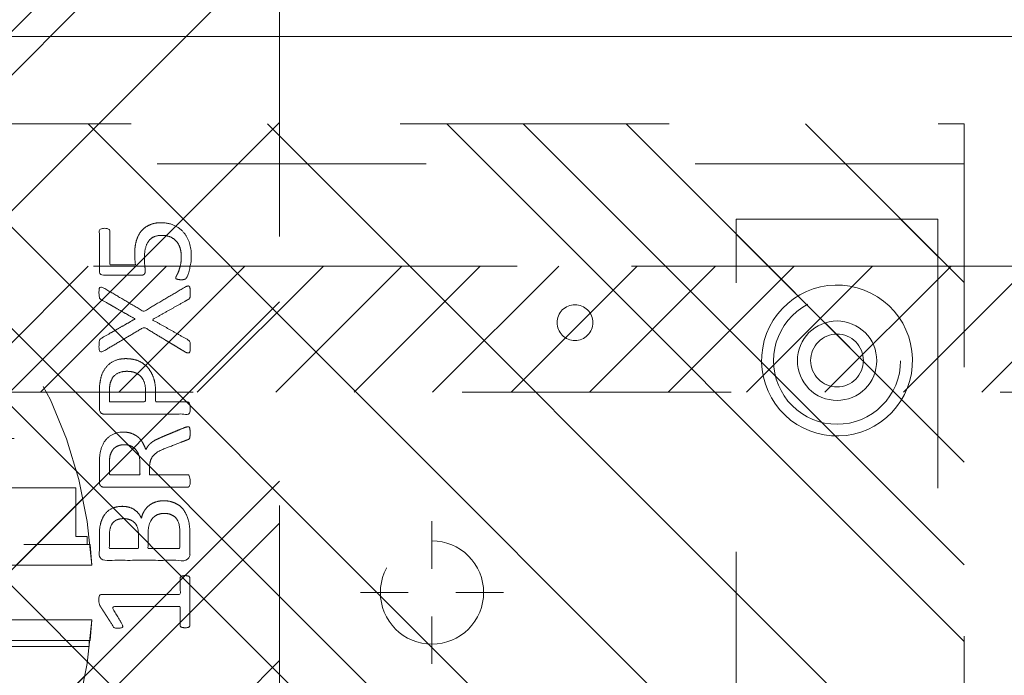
# Model space of a CAD drawing. Header units: inches. Extents: x -463 to -294, y -230 to 12.
# Tile 65 of 68: x -343.56 to -338.68, y 4.75 to 8. Entities that reach past the tile are written whole.
import ezdxf

# ---------------------------------------------------------------- set-up
doc = ezdxf.new("R2010")
doc.units = ezdxf.units.IN
doc.header["$LTSCALE"] = 32
doc.header["$MEASUREMENT"] = 0
doc.header["$PDMODE"] = 1
doc.header["$PDSIZE"] = -2
doc.linetypes.add('Dash Style-1', pattern=[0.083328, 0.041656, -0.041672])
for name, color, linetype, lineweight in [('DashLine', 7, 'Dash Style-1', 13), ('DashLineFill', 7, 'Dash Style-1', 13), ('Drawing', 7, 'Continuous', 18), ('Metal-DeskStructure', 7, 'Continuous', 13), ('None', 7, 'Continuous', 18), ('SolidLine', 7, 'Continuous', 15), ('Wood_1-H', 7, 'Continuous', 13), ('Wood_1-V', 7, 'Continuous', 13)]:
    doc.layers.add(name, color=color, linetype=linetype, lineweight=lineweight)
doc.layers.add('Electrical', color=1, linetype='Dash Style-1', lineweight=15, true_color=0xff0000)
doc.layers.add('Metal_Black', color=7, linetype='Continuous', lineweight=13, true_color=0x4c4c4c)
pattern_1 = [(45, (0, 0), (-1.61302, 1.93572), []), (45, (-1.0608, 1.0608), (-0.472346, 0.416761), [])]

# ---------------------------------------------------------------- blocks, each defined once
blk = doc.blocks.new('Group-13')
at = {"layer": 'Wood_1-V'}
for points in [[(-2.0248, 22.8948), (27.9359, 22.8948), (-2.0248, 22.8948), (-2.0248, 22.8948)], [(-2.0248, 22.8948), (27.9359, 22.8948), (27.9359, 22.8948), (-2.0248, 22.8948)], [(-2.0248, 22.8948), (27.9359, 22.8948), (27.9359, 22.8948), (-2.0248, 22.8948), (-2.0248, 22.8948)], [(-2.0248, -48.8769), (27.9359, -48.8769), (27.9359, 22.8948), (-2.0248, 22.8948), (-2.0248, -48.8769)], [(-2.0248, 22.8948), (27.9359, 22.8948), (27.9359, -47.8139), (-2.0248, -47.8139), (-2.0248, 22.8948)]]:
    blk.add_lwpolyline(points, dxfattribs=at)
blk = doc.blocks.new('Group-23')
at = {"layer": 'Metal_Black', "color": 7}
for points, knots in [([(2.5417, 1.8328), (2.5767, 1.8328), (2.634, 1.8088), (2.6727, 1.7645), (2.693, 1.7036), (2.693, 1.6445), (2.6856, 1.6076), (2.6782, 1.5781), (2.669, 1.5596), (2.6653, 1.5541), (2.6598, 1.5523), (2.6543, 1.5504), (2.6446, 1.5504), (2.634, 1.5504), (2.6247, 1.5523), (2.6173, 1.5541), (2.6155, 1.5578), (2.6155, 1.5633), (2.6247, 1.5781), (2.634, 1.6021), (2.6432, 1.639), (2.6432, 1.687), (2.6321, 1.7257), (2.6081, 1.7534), (2.573, 1.77), (2.5251, 1.77), (2.4937, 1.7571), (2.4715, 1.7294), (2.4605, 1.6851), (2.4605, 1.6353), (2.4642, 1.6039), (2.4642, 1.5818), (2.4549, 1.5726), (2.3516, 1.5726), (2.2482, 1.5726), (2.2372, 1.5836), (2.2372, 1.6934), (2.2372, 1.7959), (2.2409, 1.7996), (2.2464, 1.8033), (2.2575, 1.8051), (2.2759, 1.8051), (2.2888, 1.7977), (2.2888, 1.7082), (2.2888, 1.6242), (2.3525, 1.6242), (2.4162, 1.6242), (2.4143, 1.6372), (2.4125, 1.663), (2.4125, 1.7184), (2.4309, 1.7756), (2.4642, 1.8125), (2.5121, 1.8328), (2.5417, 1.8328)], [0, 0, 0, 0.016248, 0.032495, 0.048743, 0.064991, 0.07474, 0.084488, 0.094237, 0.103985, 0.113734, 0.123483, 0.133231, 0.143955, 0.155653, 0.167352, 0.17905, 0.190748, 0.214145, 0.237542, 0.260938, 0.284335, 0.304389, 0.324444, 0.344498, 0.364552, 0.381743, 0.398934, 0.416124, 0.433315, 0.445134, 0.456952, 0.465394, 0.473836, 0.532936, 0.541379, 0.549822, 0.625104, 0.627919, 0.630733, 0.633547, 0.636362, 0.642928, 0.649495, 0.749089, 0.749089, 0.824606, 0.824606, 0.840082, 0.855558, 0.891668, 0.927779, 0.963889, 1, 1, 1]), ([(2.6635, 1.5144), (2.6709, 1.5181), (2.6801, 1.52), (2.6856, 1.5144), (2.6875, 1.4997), (2.6875, 1.4798), (2.6875, 1.4646), (2.6838, 1.4572), (2.6801, 1.4535), (2.6764, 1.4517), (2.5878, 1.4019), (2.4992, 1.352), (2.5878, 1.3022), (2.6764, 1.2524), (2.6801, 1.2505), (2.6838, 1.245), (2.6875, 1.2395), (2.6875, 1.2242), (2.6875, 1.2044), (2.6847, 1.185), (2.6709, 1.1878), (2.6635, 1.1915), (2.5611, 1.2533), (2.4586, 1.3151), (2.359, 1.2561), (2.2593, 1.197), (2.2519, 1.1933), (2.2381, 1.1906), (2.2353, 1.2099), (2.2353, 1.2339), (2.2372, 1.2468), (2.239, 1.2542), (2.2446, 1.2579), (2.2464, 1.2598), (2.3304, 1.3077), (2.4143, 1.3557), (2.3304, 1.4037), (2.2464, 1.4517), (2.2446, 1.4535), (2.239, 1.4554), (2.2372, 1.4628), (2.2353, 1.4738), (2.2353, 1.496), (2.2381, 1.5154), (2.2519, 1.5126), (2.2593, 1.5089), (2.3581, 1.4508), (2.4568, 1.3926), (2.5601, 1.4535), (2.6635, 1.5144)], [0, 0, 0, 0.005797, 0.011593, 0.01739, 0.023187, 0.027776, 0.031157, 0.034538, 0.03792, 0.03792, 0.121199, 0.121199, 0.204479, 0.204479, 0.20786, 0.211241, 0.214623, 0.219212, 0.225008, 0.236602, 0.242398, 0.242398, 0.326423, 0.326423, 0.407782, 0.407782, 0.413578, 0.425171, 0.430968, 0.435937, 0.440905, 0.445874, 0.450842, 0.450842, 0.634953, 0.634953, 0.819063, 0.819063, 0.824031, 0.829, 0.833968, 0.838937, 0.843905, 0.853843, 0.858811, 0.858811, 0.927786, 0.927786, 1, 1, 1]), ([(2.3682, 1.159), (2.4033, 1.159), (2.4568, 1.1368), (2.4937, 1.0962), (2.5158, 1.0372), (2.5158, 0.9698), (2.5158, 0.9449), (2.5961, 0.9449), (2.6801, 0.9449), (2.6838, 0.9412), (2.6856, 0.9338), (2.6875, 0.9227), (2.6875, 0.9061), (2.6856, 0.8951), (2.6838, 0.8877), (2.6801, 0.884), (2.4697, 0.884), (2.2501, 0.884), (2.2372, 0.8987), (2.2372, 0.956), (2.2372, 1.0187), (2.2409, 1.0445), (2.2482, 1.0814), (2.2704, 1.1184), (2.3018, 1.146), (2.3442, 1.159), (2.3682, 1.159)], [0, 0, 0, 0.066268, 0.132535, 0.198803, 0.26507, 0.303966, 0.303966, 0.429297, 0.43506, 0.440822, 0.446584, 0.452347, 0.456957, 0.461567, 0.466177, 0.470786, 0.728938, 0.745073, 0.761208, 0.845107, 0.870922, 0.896738, 0.922553, 0.948369, 0.974184, 1, 1, 1]), ([(2.3737, 1.0962), (2.3461, 1.0962), (2.3091, 1.0759), (2.2925, 1.0464), (2.287, 1.015), (2.287, 0.9716), (2.287, 0.9449), (2.3765, 0.9449), (2.466, 0.9449), (2.466, 0.9716), (2.466, 1.0242), (2.4531, 1.0611), (2.4273, 1.0851), (2.394, 1.0962), (2.3737, 1.0962)], [0, 0, 0, 0.053098, 0.106195, 0.159293, 0.212391, 0.297937, 0.297937, 0.584068, 0.584068, 0.669615, 0.752211, 0.834807, 0.917404, 1, 1, 1]), ([(2.6764, 0.821), (2.6801, 0.821), (2.6838, 0.8191), (2.6856, 0.8117), (2.6875, 0.7988), (2.6875, 0.7804), (2.6856, 0.7693), (2.6838, 0.7619), (2.6782, 0.7582), (2.6727, 0.7564), (2.6201, 0.7361), (2.5675, 0.7158), (2.5491, 0.7084), (2.5195, 0.6936), (2.4974, 0.6715), (2.4863, 0.642), (2.4863, 0.6023), (2.4863, 0.5829), (2.5814, 0.5829), (2.6801, 0.5829), (2.6838, 0.5792), (2.6856, 0.5718), (2.6875, 0.5608), (2.6875, 0.5441), (2.6856, 0.5331), (2.6838, 0.5257), (2.6801, 0.522), (2.4688, 0.522), (2.2482, 0.522), (2.2372, 0.5368), (2.2372, 0.5921), (2.2372, 0.6567), (2.239, 0.6789), (2.2409, 0.6881), (2.2446, 0.7139), (2.2649, 0.7545), (2.2944, 0.7804), (2.3331, 0.7951), (2.3774, 0.7951), (2.4143, 0.7822), (2.442, 0.7601), (2.4605, 0.7268), (2.4679, 0.7084), (2.4734, 0.7195), (2.4882, 0.7379), (2.5085, 0.7527), (2.5361, 0.7656), (2.5528, 0.773), (2.6017, 0.7933), (2.6506, 0.8136), (2.6635, 0.8191), (2.6746, 0.821), (2.6764, 0.821)], [0, 0, 0, 0.004018, 0.008035, 0.012053, 0.01607, 0.020088, 0.024105, 0.028123, 0.03214, 0.03214, 0.070951, 0.070951, 0.084634, 0.098317, 0.112001, 0.125684, 0.138745, 0.138745, 0.202807, 0.205295, 0.207782, 0.21027, 0.212758, 0.214748, 0.216739, 0.218729, 0.220719, 0.332671, 0.339637, 0.346603, 0.391882, 0.407555, 0.423229, 0.423229, 0.466696, 0.510164, 0.553631, 0.597099, 0.640566, 0.684033, 0.727501, 0.770968, 0.770968, 0.798042, 0.825115, 0.852188, 0.879262, 0.879262, 0.958132, 0.958132, 0.979066, 1, 1, 1]), ([(2.3627, 0.7324), (2.335, 0.7324), (2.2999, 0.7084), (2.2907, 0.6807), (2.2888, 0.6715), (2.287, 0.6493), (2.287, 0.6078), (2.287, 0.5829), (2.3627, 0.5829), (2.4383, 0.5829), (2.4383, 0.6115), (2.4383, 0.6641), (2.4273, 0.6973), (2.4051, 0.7213), (2.3774, 0.7324), (2.3627, 0.7324)], [0, 0, 0, 0.142515, 0.285031, 0.285031, 0.330993, 0.376955, 0.445899, 0.445899, 0.655281, 0.655281, 0.734439, 0.800829, 0.867219, 0.93361, 1, 1, 1]), ([(2.5564, 0.4546), (2.5786, 0.4546), (2.6137, 0.4436), (2.6432, 0.4251), (2.6635, 0.3974), (2.6856, 0.3476), (2.6856, 0.2406), (2.6856, 0.1741), (2.6746, 0.1594), (2.4614, 0.1594), (2.2482, 0.1594), (2.2372, 0.1741), (2.2372, 0.2323), (2.2372, 0.3236), (2.2538, 0.3753), (2.2815, 0.4085), (2.3239, 0.427), (2.3664, 0.427), (2.3959, 0.4196), (2.4199, 0.4048), (2.4402, 0.3808), (2.4457, 0.3679), (2.4494, 0.3864), (2.4679, 0.4177), (2.4955, 0.4417), (2.5343, 0.4546), (2.5564, 0.4546)], [0, 0, 0, 0.031455, 0.06291, 0.094366, 0.125821, 0.188731, 0.266159, 0.275837, 0.285516, 0.435531, 0.44521, 0.454888, 0.521427, 0.574659, 0.627891, 0.681123, 0.734355, 0.762747, 0.791139, 0.819531, 0.847924, 0.847924, 0.885943, 0.923962, 0.961981, 1, 1, 1]), ([(2.5601, 0.3919), (2.5398, 0.3919), (2.5103, 0.379), (2.49, 0.355), (2.4789, 0.3181), (2.4789, 0.2544), (2.4789, 0.2184), (2.5574, 0.2184), (2.6358, 0.2184), (2.6358, 0.2618), (2.6358, 0.3458), (2.6081, 0.379), (2.5786, 0.3919), (2.5601, 0.3919)], [0, 0, 0, 0.079156, 0.158312, 0.237468, 0.316624, 0.419526, 0.419526, 0.643799, 0.643799, 0.767809, 0.883905, 0.941952, 1, 1, 1]), ([(2.3571, 0.3661), (2.3405, 0.3661), (2.3147, 0.3568), (2.2962, 0.3365), (2.287, 0.3052), (2.287, 0.2498), (2.287, 0.2184), (2.359, 0.2184), (2.4309, 0.2184), (2.4309, 0.2526), (2.4309, 0.3089), (2.4199, 0.3384), (2.3996, 0.3568), (2.3719, 0.3661), (2.3571, 0.3661)], [0, 0, 0, 0.074499, 0.148998, 0.223496, 0.297995, 0.395417, 0.395417, 0.61891, 0.61891, 0.724928, 0.793696, 0.862464, 0.931232, 1, 1, 1]), ([(2.6616, 0.0835), (2.669, 0.0835), (2.6829, 0.0808), (2.6856, 0.0725), (2.6856, -0.0466), (2.6856, -0.1656), (2.6838, -0.1693), (2.6782, -0.173), (2.669, -0.1748), (2.6561, -0.1748), (2.6469, -0.173), (2.6413, -0.1711), (2.6376, -0.1656), (2.6376, -0.1167), (2.6376, -0.0696), (2.4679, -0.0696), (2.2981, -0.0696), (2.3239, -0.113), (2.3497, -0.1564), (2.3516, -0.1619), (2.3534, -0.1711), (2.3497, -0.1748), (2.3387, -0.1767), (2.3262, -0.1767), (2.3165, -0.1767), (2.311, -0.1748), (2.3073, -0.1711), (2.3055, -0.1674), (2.2722, -0.1158), (2.239, -0.0641), (2.2372, -0.0623), (2.2372, -0.0586), (2.2353, -0.053), (2.2353, -0.036), (2.2353, -0.018), (2.239, -0.0124), (2.2427, -0.0106), (2.4411, -0.0106), (2.6376, -0.0106), (2.6376, 0.03), (2.6376, 0.0743), (2.6413, 0.078), (2.6469, 0.0817), (2.6561, 0.0835), (2.6616, 0.0835)], [0, 0, 0, 0.00261, 0.007831, 0.010441, 0.176195, 0.178805, 0.181415, 0.184026, 0.186636, 0.188594, 0.190551, 0.192509, 0.194467, 0.244389, 0.244389, 0.424498, 0.424498, 0.47805, 0.47805, 0.484241, 0.490432, 0.496622, 0.502813, 0.507071, 0.510941, 0.514811, 0.518682, 0.518682, 0.576295, 0.576295, 0.578743, 0.58119, 0.583638, 0.590247, 0.593184, 0.596122, 0.599059, 0.911881, 0.911881, 0.976501, 0.982376, 0.988251, 0.994125, 1, 1, 1])]:
    blk.add_open_spline(points, degree=2, knots=knots, dxfattribs=at)
blk = doc.blocks.new('1BRPX5-Util_Bkt_Sm-F (2D)')
at = {"layer": 'DashLineFill', "linetype": 'Continuous', "lineweight": 13}
h = blk.add_hatch(dxfattribs=at)
h.set_pattern_fill('Steel', color=253, style=0, pattern_type=2)
h.set_pattern_definition(pattern_1)
edge = h.paths.add_edge_path()
edge.add_line((-4.4685, 4.4134), (-3.1299, 4.4134))
edge.add_line((-3.1299, 4.4134), (-3.1299, -1.8543))
edge.add_line((-3.1299, -1.8543), (-4.4685, -1.8543))
edge.add_line((-4.4685, -1.8543), (-4.4685, -1.9882))
edge.add_line((-4.4685, -1.9882), (-2.4213, -1.9882))
edge.add_line((-2.4213, -1.9882), (-2.4213, -2.3661))
edge.add_arc((-2.3031, -2.3661), 0.1181, 180, 270)
edge.add_line((-2.3031, -2.4843), (2.3031, -2.4843))
edge.add_arc((2.3031, -2.3661), 0.1181, 270, 360)
edge.add_line((2.4213, -2.3661), (2.4213, -1.9882))
edge.add_line((2.4213, -1.9882), (4.4685, -1.9882))
edge.add_line((4.4685, -1.9882), (4.4685, -1.8543))
edge.add_line((4.4685, -1.8543), (3.1299, -1.8543))
edge.add_line((3.1299, -1.8543), (3.1299, 4.4134))
edge.add_line((3.1299, 4.4134), (4.4685, 4.4134))
edge.add_line((4.4685, 4.4134), (4.4685, 4.5472))
edge.add_line((4.4685, 4.5472), (2.4213, 4.5472))
edge.add_line((2.4213, 4.5472), (2.4213, 4.9252))
edge.add_arc((2.3031, 4.9252), 0.1181, 0, 90)
edge.add_line((2.3031, 5.0433), (-2.3031, 5.0433))
edge.add_arc((-2.3031, 4.9252), 0.1181, 90, 180)
edge.add_line((-2.4213, 4.9252), (-2.4213, 4.5472))
edge.add_line((-2.4213, 4.5472), (-4.4685, 4.5472))
edge.add_line((-4.4685, 4.5472), (-4.4685, 4.4134))
at = {"layer": 'DashLineFill', "flags": 128}
blk.add_lwpolyline([(-4.4685, 4.4134), (-3.1299, 4.4134), (-3.1299, -1.8543), (-4.4685, -1.8543), (-4.4685, -1.9882), (-2.4213, -1.9882), (-2.4213, -2.3661, 0.414214), (-2.3031, -2.4843), (2.3031, -2.4843, 0.414214), (2.4213, -2.3661), (2.4213, -1.9882), (4.4685, -1.9882), (4.4685, -1.8543), (3.1299, -1.8543), (3.1299, 4.4134), (4.4685, 4.4134), (4.4685, 4.5472), (2.4213, 4.5472), (2.4213, 4.9252, 0.414214), (2.3031, 5.0433), (-2.3031, 5.0433, 0.414214), (-2.4213, 4.9252), (-2.4213, 4.5472), (-4.4685, 4.5472)], format="xyb", close=True, dxfattribs=at)
at = {"layer": 'Metal_Black', "color": 7}
blk.add_blockref('Group-23', (0, 0), dxfattribs=at)
blk = doc.blocks.new('Slate-LegBrace (2D)')
at = {"layer": 'DashLineFill', "linetype": 'Continuous', "lineweight": 13}
h = blk.add_hatch(dxfattribs=at)
h.set_pattern_fill('Steel', color=253, style=0, pattern_type=2)
h.set_pattern_definition(pattern_1)
edge = h.paths.add_edge_path()
edge.add_line((-2.1996, 0.1352), (-1.3748, 0.1352))
edge.add_arc((0, 0.0136), 1.3801, 5.0546, 174.9454, ccw=False)
edge.add_line((1.3748, 0.1352), (2.1997, 0.1352))
edge.add_arc((0.0001, 0.0171), 2.2028, 3.0731, 176.9269)
h = blk.add_hatch(dxfattribs=at)
h.set_pattern_fill('Steel', color=253, style=0, pattern_type=2)
h.set_pattern_definition(pattern_1)
edge = h.paths.add_edge_path()
edge.add_line((-2.1917, 0.2375), (-1.4637, 0.2375))
edge.add_arc((0.0001, 0.017), 1.4803, 8.5653, 171.4347, ccw=False)
edge.add_line((1.4639, 0.2375), (2.1918, 0.2375))
edge.add_line((2.1918, 0.2375), (2.1997, 0.1352))
edge.add_line((2.1997, 0.1352), (1.3748, 0.1352))
edge.add_arc((0, 0.0136), 1.3801, 5.0546, 174.9454)
edge.add_line((-1.3748, 0.1352), (-2.1996, 0.1352))
edge.add_line((-2.1996, 0.1352), (-2.1917, 0.2375))
h = blk.add_hatch(dxfattribs=at)
h.set_pattern_fill('Steel', color=253, style=0, pattern_type=2)
h.set_pattern_definition(pattern_1)
h.paths.add_polyline_path([(1.4777, -0.2676), (1.4777, -0.2375), (1.672, -0.2375), (1.672, -0.0258), (1.6758, -0.0258), (1.6758, 0.7034), (1.7348, 0.7625), (1.9292, 0.7625), (1.9883, 0.7034), (1.9883, -0.0258), (1.992, -0.0258), (1.992, -0.2375), (2.1863, -0.2375), (2.1863, -0.2676)])
h = blk.add_hatch(dxfattribs=at)
h.set_pattern_fill('Steel', color=253, style=0, pattern_type=2)
h.set_pattern_definition(pattern_1)
h.paths.add_polyline_path([(1.4869, 0.2375), (1.4869, 0.2775), (1.5428, 0.2775), (1.5428, 0.5188), (2.1212, 0.5188), (2.1212, 0.2775), (2.1771, 0.2775), (2.1771, 0.2375)])
h = blk.add_hatch(dxfattribs=at)
h.set_pattern_fill('Steel', color=253, style=0, pattern_type=2)
h.set_pattern_definition(pattern_1)
edge = h.paths.add_edge_path()
edge.add_line((-2.1996, -0.1352), (-1.3748, -0.1352))
edge.add_arc((0, -0.0136), 1.3801, 185.0546, 354.9454)
edge.add_line((1.3748, -0.1352), (2.1997, -0.1352))
edge.add_arc((0.0001, -0.0171), 2.2028, 183.0731, 356.9269, ccw=False)
h = blk.add_hatch(dxfattribs=at)
h.set_pattern_fill('Steel', color=253, style=0, pattern_type=2)
h.set_pattern_definition(pattern_1)
edge = h.paths.add_edge_path()
edge.add_line((2.1917, -0.2375), (1.4637, -0.2375))
edge.add_arc((-0.0001, -0.017), 1.4803, 188.5653, 351.4347, ccw=False)
edge.add_line((-1.4639, -0.2375), (-2.1918, -0.2375))
edge.add_line((-2.1918, -0.2375), (-2.1997, -0.1352))
edge.add_line((-2.1997, -0.1352), (-1.3748, -0.1352))
edge.add_arc((0, -0.0136), 1.3801, 185.0546, 354.9454)
edge.add_line((1.3748, -0.1352), (2.1996, -0.1352))
edge.add_line((2.1996, -0.1352), (2.1917, -0.2375))
at = {"layer": 'DashLineFill', "flags": 128}
for points in [[(-2.1996, 0.1352), (-1.3748, 0.1352, -0.915455), (1.3748, 0.1352), (2.1997, 0.1352, 0.947752)], [(-2.1917, 0.2375), (-1.4637, 0.2375, -0.860663), (1.4639, 0.2375), (2.1918, 0.2375), (2.1997, 0.1352), (1.3748, 0.1352, 0.915455), (-1.3748, 0.1352), (-2.1996, 0.1352)], [(2.1917, -0.2375), (1.4637, -0.2375, -0.860663), (-1.4639, -0.2375), (-2.1918, -0.2375), (-2.1997, -0.1352), (-1.3748, -0.1352, 0.915455), (1.3748, -0.1352), (2.1996, -0.1352)], [(-2.1996, -0.1352), (-1.3748, -0.1352, 0.915455), (1.3748, -0.1352), (2.1997, -0.1352, -0.947752)]]:
    blk.add_lwpolyline(points, format="xyb", close=True, dxfattribs=at)
for points in [[(1.4777, -0.2676), (1.4777, -0.2375), (1.672, -0.2375), (1.672, -0.0258), (1.6758, -0.0258), (1.6758, 0.7034), (1.7348, 0.7625), (1.9292, 0.7625), (1.9883, 0.7034), (1.9883, -0.0258), (1.992, -0.0258), (1.992, -0.2375), (2.1863, -0.2375), (2.1863, -0.2676)], [(1.4869, 0.2375), (1.4869, 0.2775), (1.5428, 0.2775), (1.5428, 0.5188), (2.1212, 0.5188), (2.1212, 0.2775), (2.1771, 0.2775), (2.1771, 0.2375)]]:
    blk.add_lwpolyline(points, close=True, dxfattribs=at)
blk = doc.blocks.new('Group-24')
at = {"layer": 'Wood_1-H', "color": 7}
for name in ['1BRPX5-Util_Bkt_Sm-F (2D)', 'Slate-LegBrace (2D)']:
    blk.add_blockref(name, (14.0579, 20.1389), dxfattribs=at)
blk = doc.blocks.new('Group-34')
at = {"layer": 'DashLine'}
for p, q in [((0.0002, 6.2205), (0.0002, 6.4567)), ((-0.1179, 6.1024), (-0.3541, 6.1024)), ((0.1183, 6.1024), (0.3545, 6.1024)), ((0.0002, 5.9843), (0.0002, 5.748))]:
    blk.add_line(p, q, dxfattribs=at)
at = {"layer": 'DashLine', "flags": 128}
blk.add_lwpolyline([(-0.2557, 6.1024), (-0.2545, 6.1274), (-0.2508, 6.1523), (-0.2447, 6.1766), (-0.2362, 6.2003), (-0.2255, 6.223), (-0.2126, 6.2445), (-0.1976, 6.2647), (-0.1808, 6.2833), (-0.1621, 6.3002), (-0.142, 6.3151), (-0.1204, 6.3281), (-0.0977, 6.3388), (-0.0741, 6.3472), (-0.0497, 6.3534), (-0.0249, 6.357), (0.0002, 6.3583), (0.0253, 6.357), (0.0501, 6.3534), (0.0745, 6.3472), (0.0981, 6.3388), (0.1208, 6.3281), (0.1424, 6.3151), (0.1625, 6.3002), (0.1812, 6.2833), (0.198, 6.2647), (0.213, 6.2445), (0.2259, 6.223), (0.2366, 6.2003), (0.2451, 6.1766), (0.2512, 6.1523), (0.2549, 6.1274), (0.2561, 6.1024), (0.2549, 6.0773), (0.2512, 6.0524), (0.2451, 6.0281), (0.2366, 6.0044), (0.2259, 5.9817), (0.213, 5.9602), (0.198, 5.94), (0.1812, 5.9214), (0.1625, 5.9045), (0.1424, 5.8896), (0.1208, 5.8767), (0.0981, 5.8659), (0.0745, 5.8575), (0.0501, 5.8514), (0.0253, 5.8477), (0.0002, 5.8465), (-0.0249, 5.8477), (-0.0497, 5.8514), (-0.0741, 5.8575), (-0.0977, 5.8659), (-0.1204, 5.8767), (-0.142, 5.8896), (-0.1621, 5.9045), (-0.1808, 5.9214), (-0.1976, 5.94), (-0.2126, 5.9602), (-0.2255, 5.9817), (-0.2362, 6.0044), (-0.2447, 6.0281), (-0.2508, 6.0524), (-0.2545, 6.0773)], close=True, dxfattribs=at)
blk = doc.blocks.new('1BRPT9-Bracket (2D)')
at = {"layer": 'DashLineFill', "linetype": 'Continuous', "lineweight": 13}
h = blk.add_hatch(dxfattribs=at)
h.set_pattern_fill('Steel', color=253, style=0, pattern_type=2)
h.set_pattern_definition(pattern_1)
edge = h.paths.add_edge_path()
edge.add_arc((1.6779, -8.4882), 0.252, 270, 360)
edge.add_line((1.9299, -8.4882), (1.9299, -7.4803))
edge.add_line((1.9299, -7.4803), (2.3236, -7.4803))
edge.add_line((2.3236, -7.4803), (2.3236, 7.4611))
edge.add_line((2.3236, 7.4611), (1.9299, 7.4803))
edge.add_line((1.9299, 7.4803), (1.9299, 8.4882))
edge.add_arc((1.6779, 8.4882), 0.252, 360, 450)
edge.add_line((1.6779, 8.7402), (-2.3221, 8.7402))
edge.add_line((-2.3221, 8.7402), (-2.3221, -8.7402))
edge.add_line((-2.3221, -8.7402), (1.6779, -8.7402))
h = blk.add_hatch(dxfattribs=at)
h.set_pattern_fill('Steel', color=253, style=0, pattern_type=2)
h.set_pattern_definition(pattern_1)
h.paths.add_polyline_path([(-1.1488, 8.4252), (-1.118, 8.4237), (-1.0874, 8.4191), (-1.0574, 8.4116), (-1.0283, 8.4012), (-1.0004, 8.388), (-0.9739, 8.3721), (-0.949, 8.3537), (-0.9261, 8.3329), (-0.9054, 8.31), (-0.887, 8.2852), (-0.8711, 8.2587), (-0.8579, 8.2308), (-0.8474, 8.2017), (-0.8399, 8.1717), (-0.8354, 8.1411), (-0.8339, 8.1102), (-0.8354, 8.0794), (-0.8399, 8.0488), (-0.8474, 8.0188), (-0.8579, 7.9897), (-0.8711, 7.9618), (-0.887, 7.9353), (-0.9054, 7.9104), (-0.9261, 7.8875), (-0.949, 7.8668), (-0.9739, 7.8484), (-1.0004, 7.8325), (-1.0283, 7.8193), (-1.0574, 7.8088), (-1.0874, 7.8013), (-1.118, 7.7968), (-1.1488, 7.7953), (-1.1797, 7.7968), (-1.2103, 7.8013), (-1.2403, 7.8088), (-1.2694, 7.8193), (-1.2973, 7.8325), (-1.3238, 7.8484), (-1.3486, 7.8668), (-1.3716, 7.8875), (-1.3923, 7.9104), (-1.4107, 7.9353), (-1.4266, 7.9618), (-1.4398, 7.9897), (-1.4502, 8.0188), (-1.4577, 8.0488), (-1.4623, 8.0794), (-1.4638, 8.1102), (-1.4623, 8.1411), (-1.4577, 8.1717), (-1.4502, 8.2017), (-1.4398, 8.2308), (-1.4266, 8.2587), (-1.4107, 8.2852), (-1.3923, 8.31), (-1.3716, 8.3329), (-1.3486, 8.3537), (-1.3238, 8.3721), (-1.2973, 8.388), (-1.2694, 8.4012), (-1.2403, 8.4116), (-1.2103, 8.4191), (-1.1797, 8.4237)])
h = blk.add_hatch(dxfattribs=at)
h.set_pattern_fill('Steel', color=253, style=0, pattern_type=2)
h.set_pattern_definition(pattern_1)
h.paths.add_polyline_path([(-1.1488, 8.3071), (-1.1295, 8.3061), (-1.1104, 8.3033), (-1.0917, 8.2986), (-1.0735, 8.2921), (-1.056, 8.2838), (-1.0395, 8.2739), (-1.024, 8.2624), (-1.0096, 8.2494), (-0.9967, 8.2351), (-0.9852, 8.2196), (-0.9752, 8.203), (-0.967, 8.1856), (-0.9605, 8.1674), (-0.9558, 8.1486), (-0.9529, 8.1295), (-0.952, 8.1102), (-0.9529, 8.0909), (-0.9558, 8.0718), (-0.9605, 8.0531), (-0.967, 8.0349), (-0.9752, 8.0174), (-0.9852, 8.0009), (-0.9967, 7.9854), (-1.0096, 7.971), (-1.024, 7.9581), (-1.0395, 7.9466), (-1.056, 7.9366), (-1.0735, 7.9284), (-1.0917, 7.9219), (-1.1104, 7.9172), (-1.1295, 7.9143), (-1.1488, 7.9134), (-1.1681, 7.9143), (-1.1872, 7.9172), (-1.206, 7.9219), (-1.2242, 7.9284), (-1.2416, 7.9366), (-1.2582, 7.9466), (-1.2737, 7.9581), (-1.288, 7.971), (-1.301, 7.9854), (-1.3125, 8.0009), (-1.3224, 8.0174), (-1.3307, 8.0349), (-1.3372, 8.0531), (-1.3419, 8.0718), (-1.3447, 8.0909), (-1.3457, 8.1102), (-1.3447, 8.1295), (-1.3419, 8.1486), (-1.3372, 8.1674), (-1.3307, 8.1856), (-1.3224, 8.203), (-1.3125, 8.2196), (-1.301, 8.2351), (-1.288, 8.2494), (-1.2737, 8.2624), (-1.2582, 8.2739), (-1.2416, 8.2838), (-1.2242, 8.2921), (-1.206, 8.2986), (-1.1872, 8.3033), (-1.1681, 8.3061)])
h = blk.add_hatch(dxfattribs=at)
h.set_pattern_fill('Steel', color=253, style=0, pattern_type=2)
h.set_pattern_definition(pattern_1)
h.paths.add_polyline_path([(-1.3378, 6.8996), (-1.3291, 6.8992), (-1.3205, 6.8979), (-1.3121, 6.8958), (-1.3039, 6.8929), (-1.2961, 6.8891), (-1.2886, 6.8847), (-1.2816, 6.8795), (-1.2752, 6.8737), (-1.2693, 6.8672), (-1.2642, 6.8602), (-1.2597, 6.8528), (-1.256, 6.8449), (-1.253, 6.8367), (-1.2509, 6.8283), (-1.2497, 6.8197), (-1.2492, 6.811), (-1.2497, 6.8023), (-1.2509, 6.7937), (-1.253, 6.7853), (-1.256, 6.7771), (-1.2597, 6.7693), (-1.2642, 6.7618), (-1.2693, 6.7548), (-1.2752, 6.7484), (-1.2816, 6.7425), (-1.2886, 6.7374), (-1.2961, 6.7329), (-1.3039, 6.7292), (-1.3121, 6.7263), (-1.3205, 6.7241), (-1.3291, 6.7229), (-1.3378, 6.7224), (-1.3465, 6.7229), (-1.3551, 6.7241), (-1.3635, 6.7263), (-1.3717, 6.7292), (-1.3796, 6.7329), (-1.387, 6.7374), (-1.394, 6.7425), (-1.4005, 6.7484), (-1.4063, 6.7548), (-1.4115, 6.7618), (-1.4159, 6.7693), (-1.4197, 6.7771), (-1.4226, 6.7853), (-1.4247, 6.7937), (-1.426, 6.8023), (-1.4264, 6.811), (-1.426, 6.8197), (-1.4247, 6.8283), (-1.4226, 6.8367), (-1.4197, 6.8449), (-1.4159, 6.8528), (-1.4115, 6.8602), (-1.4063, 6.8672), (-1.4005, 6.8737), (-1.394, 6.8795), (-1.387, 6.8847), (-1.3796, 6.8891), (-1.3717, 6.8929), (-1.3635, 6.8958), (-1.3551, 6.8979), (-1.3465, 6.8992)])
at = {"layer": 'DashLineFill'}
blk.add_line((-2.1252, 8.7402), (-2.1252, -8.7402), dxfattribs=at)
at = {"layer": 'DashLineFill', "flags": 128}
blk.add_lwpolyline([(1.6779, -8.7402, 0.414214), (1.9299, -8.4882), (1.9299, -7.4803), (2.3236, -7.4803), (2.3236, 7.4611), (1.9299, 7.4803), (1.9299, 8.4882, 0.414214), (1.6779, 8.7402), (-2.3221, 8.7402), (-2.3221, -8.7402)], format="xyb", close=True, dxfattribs=at)
for points in [[(-1.1488, 8.4252), (-1.118, 8.4237), (-1.0874, 8.4191), (-1.0574, 8.4116), (-1.0283, 8.4012), (-1.0004, 8.388), (-0.9739, 8.3721), (-0.949, 8.3537), (-0.9261, 8.3329), (-0.9054, 8.31), (-0.887, 8.2852), (-0.8711, 8.2587), (-0.8579, 8.2308), (-0.8474, 8.2017), (-0.8399, 8.1717), (-0.8354, 8.1411), (-0.8339, 8.1102), (-0.8354, 8.0794), (-0.8399, 8.0488), (-0.8474, 8.0188), (-0.8579, 7.9897), (-0.8711, 7.9618), (-0.887, 7.9353), (-0.9054, 7.9104), (-0.9261, 7.8875), (-0.949, 7.8668), (-0.9739, 7.8484), (-1.0004, 7.8325), (-1.0283, 7.8193), (-1.0574, 7.8088), (-1.0874, 7.8013), (-1.118, 7.7968), (-1.1488, 7.7953), (-1.1797, 7.7968), (-1.2103, 7.8013), (-1.2403, 7.8088), (-1.2694, 7.8193), (-1.2973, 7.8325), (-1.3238, 7.8484), (-1.3486, 7.8668), (-1.3716, 7.8875), (-1.3923, 7.9104), (-1.4107, 7.9353), (-1.4266, 7.9618), (-1.4398, 7.9897), (-1.4502, 8.0188), (-1.4577, 8.0488), (-1.4623, 8.0794), (-1.4638, 8.1102), (-1.4623, 8.1411), (-1.4577, 8.1717), (-1.4502, 8.2017), (-1.4398, 8.2308), (-1.4266, 8.2587), (-1.4107, 8.2852), (-1.3923, 8.31), (-1.3716, 8.3329), (-1.3486, 8.3537), (-1.3238, 8.3721), (-1.2973, 8.388), (-1.2694, 8.4012), (-1.2403, 8.4116), (-1.2103, 8.4191), (-1.1797, 8.4237)], [(-1.1488, 8.3071), (-1.1295, 8.3061), (-1.1104, 8.3033), (-1.0917, 8.2986), (-1.0735, 8.2921), (-1.056, 8.2838), (-1.0395, 8.2739), (-1.024, 8.2624), (-1.0096, 8.2494), (-0.9967, 8.2351), (-0.9852, 8.2196), (-0.9752, 8.203), (-0.967, 8.1856), (-0.9605, 8.1674), (-0.9558, 8.1486), (-0.9529, 8.1295), (-0.952, 8.1102), (-0.9529, 8.0909), (-0.9558, 8.0718), (-0.9605, 8.0531), (-0.967, 8.0349), (-0.9752, 8.0174), (-0.9852, 8.0009), (-0.9967, 7.9854), (-1.0096, 7.971), (-1.024, 7.9581), (-1.0395, 7.9466), (-1.056, 7.9366), (-1.0735, 7.9284), (-1.0917, 7.9219), (-1.1104, 7.9172), (-1.1295, 7.9143), (-1.1488, 7.9134), (-1.1681, 7.9143), (-1.1872, 7.9172), (-1.206, 7.9219), (-1.2242, 7.9284), (-1.2416, 7.9366), (-1.2582, 7.9466), (-1.2737, 7.9581), (-1.288, 7.971), (-1.301, 7.9854), (-1.3125, 8.0009), (-1.3224, 8.0174), (-1.3307, 8.0349), (-1.3372, 8.0531), (-1.3419, 8.0718), (-1.3447, 8.0909), (-1.3457, 8.1102), (-1.3447, 8.1295), (-1.3419, 8.1486), (-1.3372, 8.1674), (-1.3307, 8.1856), (-1.3224, 8.203), (-1.3125, 8.2196), (-1.301, 8.2351), (-1.288, 8.2494), (-1.2737, 8.2624), (-1.2582, 8.2739), (-1.2416, 8.2838), (-1.2242, 8.2921), (-1.206, 8.2986), (-1.1872, 8.3033), (-1.1681, 8.3061)], [(-1.3378, 6.8996), (-1.3291, 6.8992), (-1.3205, 6.8979), (-1.3121, 6.8958), (-1.3039, 6.8929), (-1.2961, 6.8891), (-1.2886, 6.8847), (-1.2816, 6.8795), (-1.2752, 6.8737), (-1.2693, 6.8672), (-1.2642, 6.8602), (-1.2597, 6.8528), (-1.256, 6.8449), (-1.253, 6.8367), (-1.2509, 6.8283), (-1.2497, 6.8197), (-1.2492, 6.811), (-1.2497, 6.8023), (-1.2509, 6.7937), (-1.253, 6.7853), (-1.256, 6.7771), (-1.2597, 6.7693), (-1.2642, 6.7618), (-1.2693, 6.7548), (-1.2752, 6.7484), (-1.2816, 6.7425), (-1.2886, 6.7374), (-1.2961, 6.7329), (-1.3039, 6.7292), (-1.3121, 6.7263), (-1.3205, 6.7241), (-1.3291, 6.7229), (-1.3378, 6.7224), (-1.3465, 6.7229), (-1.3551, 6.7241), (-1.3635, 6.7263), (-1.3717, 6.7292), (-1.3796, 6.7329), (-1.387, 6.7374), (-1.394, 6.7425), (-1.4005, 6.7484), (-1.4063, 6.7548), (-1.4115, 6.7618), (-1.4159, 6.7693), (-1.4197, 6.7771), (-1.4226, 6.7853), (-1.4247, 6.7937), (-1.426, 6.8023), (-1.4264, 6.811), (-1.426, 6.8197), (-1.4247, 6.8283), (-1.4226, 6.8367), (-1.4197, 6.8449), (-1.4159, 6.8528), (-1.4115, 6.8602), (-1.4063, 6.8672), (-1.4005, 6.8737), (-1.394, 6.8795), (-1.387, 6.8847), (-1.3796, 6.8891), (-1.3717, 6.8929), (-1.3635, 6.8958), (-1.3551, 6.8979), (-1.3465, 6.8992)]]:
    blk.add_lwpolyline(points, close=True, dxfattribs=at)
at = {"layer": 'DashLineFill', "linetype": 'Continuous', "lineweight": 5}
blk.add_point((0.0002, 6.1024), dxfattribs=at)
at = {"layer": 'Metal-DeskStructure', "color": 7}
blk.add_blockref('Group-34', (0, 0), dxfattribs=at)
blk = doc.blocks.new('1BRPT5-RightBeam (2D)')
at = {"layer": 'DashLineFill', "linetype": 'Continuous', "lineweight": 13}
h = blk.add_hatch(dxfattribs=at)
h.set_pattern_fill('Steel', color=253, style=0, pattern_type=2)
h.set_pattern_definition(pattern_1)
h.paths.add_polyline_path([(-1.8504, 0.5), (20.4724, 0.5), (20.4724, -0.5), (-1.8504, -0.5)])
at = {"layer": 'DashLineFill', "flags": 128}
blk.add_lwpolyline([(-1.8504, 0.5), (20.4724, 0.5), (20.4724, -0.5), (-1.8504, -0.5)], close=True, dxfattribs=at)
at = {"layer": 'SolidLine', "flags": 128}
for points in [[(-1.1768, -0.373), (-1.2132, -0.3686), (-1.2491, -0.3606), (-1.2839, -0.3491), (-1.3175, -0.3342), (-1.3494, -0.3162), (-1.3795, -0.2951), (-1.4073, -0.2711), (-1.4326, -0.2445), (-1.4552, -0.2156), (-1.4749, -0.1846), (-1.4914, -0.1519), (-1.5047, -0.1176), (-1.5145, -0.0823), (-1.5208, -0.0461), (-1.5235, -0.0095), (-1.5227, 0.0272), (-1.5182, 0.0636), (-1.5102, 0.0995), (-1.4987, 0.1343), (-1.4838, 0.1679), (-1.4658, 0.1998), (-1.4447, 0.2299), (-1.4207, 0.2577), (-1.3942, 0.283), (-1.3652, 0.3056), (-1.3342, 0.3253), (-1.3015, 0.3418), (-1.2672, 0.3551), (-1.2319, 0.3649), (-1.1957, 0.3712), (-1.1591, 0.3739), (-1.1224, 0.373), (-1.086, 0.3686), (-1.0502, 0.3606), (-1.0153, 0.3491), (-0.9817, 0.3342), (-0.9498, 0.3162), (-0.9197, 0.2951), (-0.8919, 0.2711), (-0.8666, 0.2446), (-0.844, 0.2156), (-0.8243, 0.1846), (-0.8078, 0.1519), (-0.7945, 0.1176), (-0.7847, 0.0823), (-0.7784, 0.0461), (-0.7757, 0.0095), (-0.7766, -0.0272), (-0.781, -0.0636), (-0.789, -0.0995), (-0.8005, -0.1343), (-0.8154, -0.1679), (-0.8334, -0.1998), (-0.8545, -0.2299), (-0.8785, -0.2577), (-0.9051, -0.283), (-0.934, -0.3056), (-0.965, -0.3253), (-0.9977, -0.3418), (-1.032, -0.3551), (-1.0673, -0.3649), (-1.1035, -0.3712), (-1.1401, -0.3739)], [(-1.1496, -0.1308), (-1.1624, -0.1302), (-1.1751, -0.1283), (-1.1876, -0.1252), (-1.1997, -0.1209), (-1.2113, -0.1154), (-1.2223, -0.1088), (-1.2326, -0.1011), (-1.2421, -0.0925), (-1.2508, -0.083), (-1.2584, -0.0727), (-1.265, -0.0617), (-1.2705, -0.0501), (-1.2748, -0.038), (-1.2779, -0.0255), (-1.2798, -0.0128), (-1.2805, 0), (-1.2798, 0.0128), (-1.2779, 0.0255), (-1.2748, 0.038), (-1.2705, 0.0501), (-1.265, 0.0617), (-1.2584, 0.0727), (-1.2508, 0.083), (-1.2421, 0.0925), (-1.2326, 0.1011), (-1.2223, 0.1088), (-1.2113, 0.1154), (-1.1997, 0.1209), (-1.1876, 0.1252), (-1.1751, 0.1283), (-1.1624, 0.1302), (-1.1496, 0.1308), (-1.1368, 0.1302), (-1.1241, 0.1283), (-1.1116, 0.1252), (-1.0995, 0.1209), (-1.0879, 0.1154), (-1.0769, 0.1088), (-1.0666, 0.1011), (-1.0571, 0.0925), (-1.0485, 0.083), (-1.0408, 0.0727), (-1.0342, 0.0617), (-1.0287, 0.0501), (-1.0244, 0.038), (-1.0213, 0.0255), (-1.0194, 0.0128), (-1.0188, 0), (-1.0194, -0.0128), (-1.0213, -0.0255), (-1.0244, -0.038), (-1.0287, -0.0501), (-1.0342, -0.0617), (-1.0408, -0.0727), (-1.0485, -0.083), (-1.0571, -0.0925), (-1.0666, -0.1011), (-1.0769, -0.1088), (-1.0879, -0.1154), (-1.0995, -0.1209), (-1.1116, -0.1252), (-1.1241, -0.1283), (-1.1368, -0.1302)]]:
    blk.add_lwpolyline(points, close=True, dxfattribs=at)
blk = doc.blocks.new('Group-50')
at = {"layer": 'None', "color": 7, "rotation": 270}
for name, p in [('1BRPT9-Bracket (2D)', (11.8414, 20.1389)), ('1BRPT5-RightBeam (2D)', (19.9516, 20.1389))]:
    blk.add_blockref(name, p, dxfattribs=at)
blk = doc.blocks.new('Group-51')
at = {"layer": 'None'}
blk.add_blockref('Group-50', (0, 0), dxfattribs=at)
blk = doc.blocks.new('Group-61')
at = {"layer": 'DashLine', "flags": 128}
blk.add_lwpolyline([(48.0039, -13.2755), (90.0118, -13.2755), (90.0118, -15.6968), (48.0039, -15.6968)], close=True, dxfattribs=at)
blk = doc.blocks.new('Group-63')
at = {"layer": 'Electrical', "linetype": 'Continuous', "lineweight": 5, "true_color": 0xdd0000}
h = blk.add_hatch(dxfattribs=at)
h.set_pattern_fill('ElectricalHatch', color=12, style=0, pattern_type=2)
h.set_pattern_definition([(45, (0, 0), (-0.33333333, -0.7222222), [])])
edge = h.paths.add_edge_path()
edge.add_arc((12.7677, -16.0094), 0.3125, 180, 270)
edge.add_line((12.7677, -16.3219), (125.248, -16.3219))
edge.add_arc((125.248, -16.0094), 0.3125, 270, 360)
edge.add_arc((125.248, -16.0094), 0.3125, 0, 90)
edge.add_line((125.248, -15.6969), (12.7677, -15.6969))
edge.add_arc((12.7677, -16.0094), 0.3125, 90, 180)
at = {"layer": 'Electrical', "flags": 128}
blk.add_lwpolyline([(12.4552, -16.0094, 0.414214), (12.7677, -16.3219), (125.248, -16.3219, 0.414214), (125.5605, -16.0094, 0.414214), (125.248, -15.6969), (12.7677, -15.6969, 0.414214)], format="xyb", close=True, dxfattribs=at)
at = {"layer": 'None'}
blk.add_blockref('Group-61', (0, 0), dxfattribs=at)
blk = doc.blocks.new('Group-64')
at = {"layer": 'None'}
blk.add_blockref('Group-63', (0, 0), dxfattribs=at)
blk = doc.blocks.new('Group-65')
at = {"layer": 'None'}
blk.add_blockref('Group-64', (0, 0), dxfattribs=at)
blk = doc.blocks.new('SL Overhead (2D)')
at = {"layer": 'None'}
blk.add_blockref('Group-65', (0, 0), dxfattribs=at)
at = {"layer": 'Drawing', "color": 0, "flags": 1}
for tag in ['Tag', 'Catalog', 'Option1', 'Option2', 'Option3', 'Option4', 'Option5', 'Option6', 'Option7', 'Option8', 'Option9', 'Option10', 'Option11', 'Option12', 'Custom', 'FinishGroup', 'Discount', 'Item2', 'Item3', 'Item6', 'Item8', 'Item9', 'Item10', 'Item12', 'Item13', 'Item16', 'Item18', 'Item19', 'Item20', 'Item21', 'Item22', 'Item23', 'Item24', 'Item25', 'Item1', 'Item4', 'Item5', 'Item7', 'Item11', 'Item14', 'Item15', 'Item17']:
    blk.add_attdef(tag, (-60.8358, -146.5265), '', height=0.00709, dxfattribs=at)

msp = doc.modelspace()

# ---------------------------------------------------------------- block references
at = {"layer": 'Drawing'}
msp.add_blockref('SL Overhead (2D)', (-420.305, 22.4764), dxfattribs=at)
at = {"layer": 'None'}
for name in ['Group-24', 'Group-13', 'Group-51']:
    msp.add_blockref(name, (-359.4593, -14.9775), dxfattribs=at)

doc.saveas('drawing.dxf')
